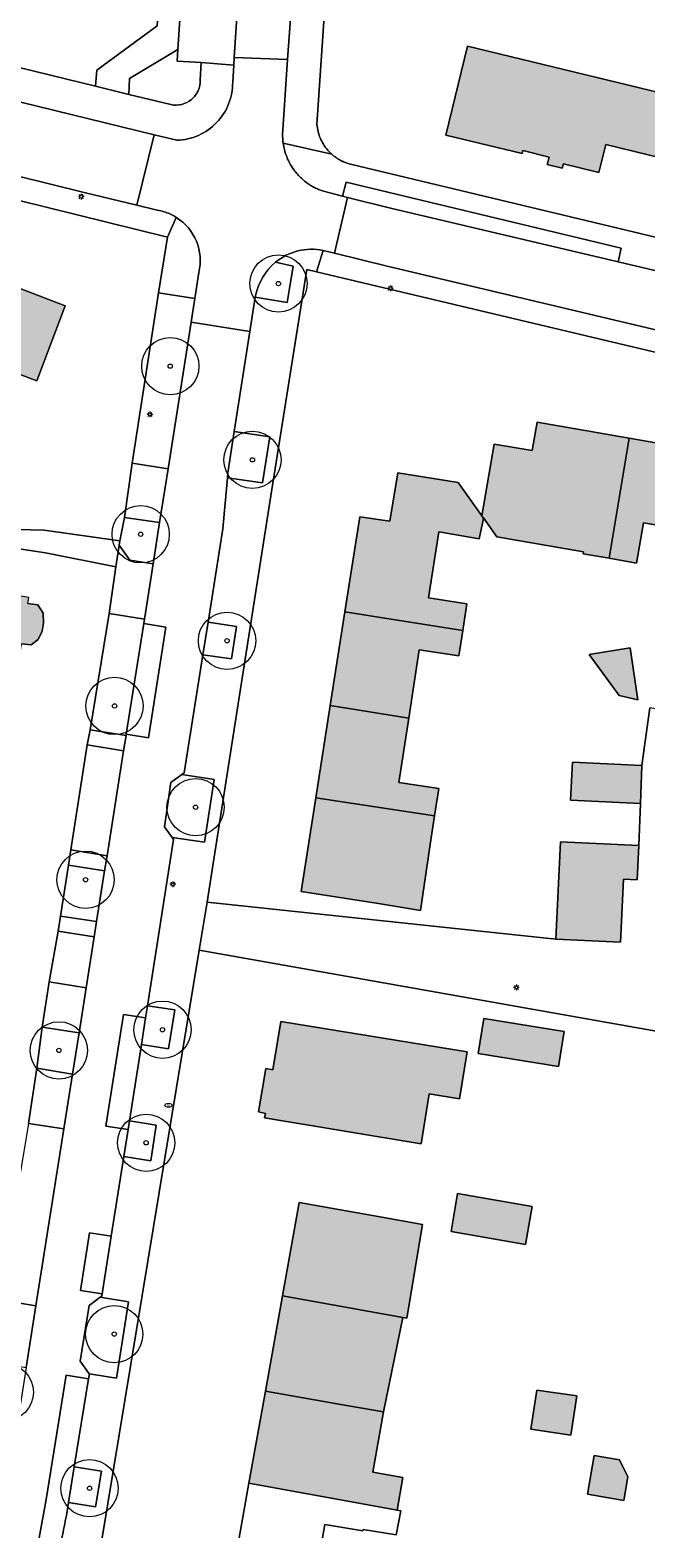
# Model space of a CAD drawing. Header units: metres. Extents: x 187482 to 189800, y 333582 to 335019.
# Tile 36 of 256: x 187926 to 187979, y 333584 to 333716. Entities that reach past the tile are written whole.
import ezdxf
from ezdxf.enums import TextEntityAlignment as Align

# ---------------------------------------------------------------- set-up
doc = ezdxf.new("R2010")
doc.units = ezdxf.units.M
doc.layers.get('0').update_dxf_attribs({"color": 252, "lineweight": 18})
for name, color, linetype, lineweight in [('B-WE-GR-BEPLANTING_CULTUUR_HEESTERS-GV', 252, 'Continuous', 18), ('B-WE-GR-BOOM-S', 252, 'Continuous', 18), ('B-WE-IE-MEUBILAIR-S', 252, 'Continuous', 18), ('B-WE-OG-BEBOUWING-GV', 252, 'Continuous', 18), ('B-WE-OG-TERREIN_BEGROEID-GV', 252, 'Continuous', 18), ('B-WE-OG-TERREIN_ERF-GV', 252, 'Continuous', 18), ('B-WE-VH-GESLOTENVERHARDING_ASFALT-GV', 252, 'Continuous', 18), ('B-WE-VH-HALFVERHARDING-GV', 252, 'Continuous', 18), ('B-WE-VH-OPENVERHARDING_BETONSTRAATSTEEN-GV', 252, 'Continuous', 18), ('B-WE-VH-OPENVERHARDING_TEGEL-GV', 252, 'Continuous', 18)]:
    doc.layers.add(name, color=color, linetype=linetype, lineweight=lineweight)
doc.layers.add('B-WE-OG-BEBOUWING-V', color=7, linetype='Continuous', lineweight=18, true_color=0xf0f0f0)
doc.styles.add('NLCS-ISO', font='NLCS-ISO.ttf')

# ---------------------------------------------------------------- blocks, each defined once
blk = doc.blocks.new('SIE-MEUBILAIR_PAAL_LICHTMAST-SO')
for points in [[(-0.62, 0), (-1, 0)], [(-0.71, 0.71), (-0.44, 0.44)], [(0, 1), (0, 0.62)], [(0.44, 0.44), (0.71, 0.71)], [(1, 0), (0.62, 0)], [(-0.71, -0.71), (-0.44, -0.44)], [(0, -0.62), (0, -1)], [(0.44, -0.44), (0.71, -0.71)]]:
    blk.add_lwpolyline(points)
blk.add_circle((0, 0), 0.5)
blk = doc.blocks.new('SIE-MEUBILAIR_PUT_BRANDKRAAN-SO')
blk.add_ellipse((0, 0), major_axis=(1.25, 0), ratio=0.54)
at = {"style": 'NLCS-ISO'}
blk.add_text('bk', height=0.75, dxfattribs=at).set_placement((0.03, 0), align=Align.MIDDLE_CENTER)
blk = doc.blocks.new('SGR-BOOM_GBKN-SO')
at = {"color": 0, "linetype": 'ByBlock', "lineweight": 18}
for radius in [2, 0.15]:
    blk.add_circle((0, 0), radius, dxfattribs=at)

msp = doc.modelspace()

# ---------------------------------------------------------------- hatches: boundary and pattern name
at = {"layer": 'B-WE-OG-BEBOUWING-V'}
h = msp.add_hatch(color=256, dxfattribs=at)
h.dxf.hatch_style = 1
h.paths.add_polyline_path([(187961.849, 333706.353), (187968.5, 333704.753), (187968.572, 333705.014), (187970.849, 333704.446), (187970.695, 333703.794), (187971.999, 333703.487), (187972.103, 333703.874), (187975.192, 333703.105), (187975.798, 333705.558), (187983.07, 333703.77), (187984.39, 333709.138), (187963.73, 333714.133)], flags=17)
h = msp.add_hatch(color=256, dxfattribs=at)
h.dxf.hatch_style = 1
h.paths.add_polyline_path([(187917.124, 333684.53), (187919.336, 333683.669), (187920.541, 333687.014), (187926.117, 333684.918), (187928.585, 333691.486), (187920.854, 333694.434)], flags=17)
h = msp.add_hatch(color=256, dxfattribs=at)
h.dxf.hatch_style = 1
h.paths.add_polyline_path([(187964.971, 333673.14), (187965.119, 333672.93), (187965.131, 333672.987), (187966.289, 333671.328), (187973.864, 333670.017), (187973.831, 333669.826), (187976.085, 333669.441), (187977.84, 333679.92), (187969.81, 333681.327), (187969.374, 333678.843), (187966.057, 333679.399)], flags=17)
h = msp.add_hatch(color=256, dxfattribs=at)
h.dxf.hatch_style = 1
h.paths.add_polyline_path([(187976.085, 333669.441), (187978.49, 333669.03), (187979.09, 333672.539), (187984.735, 333671.572), (187985.991, 333678.493), (187977.84, 333679.92)], flags=17)
h = msp.add_hatch(color=256, dxfattribs=at)
h.dxf.hatch_style = 1
h.paths.add_polyline_path([(187965.119, 333672.93), (187964.971, 333673.14), (187962.921, 333676.046), (187957.646, 333676.891), (187956.934, 333672.694), (187954.316, 333673.059), (187953.023, 333664.784), (187963.313, 333663.158), (187963.67, 333665.476), (187960.323, 333665.981), (187961.217, 333671.758), (187964.76, 333671.143)], flags=17)
h = msp.add_hatch(color=256, dxfattribs=at)
h.dxf.hatch_style = 1
h.paths.add_polyline_path([(187924.125, 333657.841), (187924.774, 333661.976), (187925.636, 333661.88), (187926.247, 333662.361), (187926.599, 333663.071), (187926.718, 333663.787), (187926.672, 333664.647), (187926.201, 333665.395), (187925.328, 333665.502), (187925.411, 333666.029), (187922.575, 333666.475), (187923.241, 333670.475), (187917.418, 333670.431), (187916.926, 333667.34), (187918.527, 333667.111), (187917.609, 333661.254), (187914.119, 333661.734), (187913.767, 333659.508)], flags=17)
h = msp.add_hatch(color=256, dxfattribs=at)
h.dxf.hatch_style = 1
h.paths.add_polyline_path([(187958.598, 333655.504), (187959.517, 333661.468), (187962.971, 333660.943), (187963.313, 333663.158), (187953.023, 333664.784), (187951.745, 333656.602)], flags=17)
h = msp.add_hatch(color=256, dxfattribs=at)
h.dxf.hatch_style = 1
h.paths.add_polyline_path([(187977.93, 333661.625), (187974.353, 333661.053), (187976.978, 333657.476), (187978.592, 333657.095)], flags=17)
h = msp.add_hatch(color=256, dxfattribs=at)
h.dxf.hatch_style = 1
h.paths.add_polyline_path([(187950.486, 333648.54), (187960.851, 333646.965), (187961.218, 333649.35), (187957.732, 333649.88), (187958.598, 333655.504), (187951.745, 333656.602)], flags=17)
h = msp.add_hatch(color=256, dxfattribs=at)
h.dxf.hatch_style = 1
h.paths.add_polyline_path([(187978.828, 333648.044), (187978.964, 333651.356), (187972.889, 333651.654), (187972.726, 333648.344)], flags=17)
h = msp.add_hatch(color=256, dxfattribs=at)
h.dxf.hatch_style = 1
h.paths.add_polyline_path([(187960.851, 333646.965), (187950.486, 333648.54), (187949.211, 333640.376), (187956.138, 333639.293), (187959.612, 333638.72), (187960.47, 333644.482)], flags=17)
h = msp.add_hatch(color=256, dxfattribs=at)
h.dxf.hatch_style = 1
h.paths.add_polyline_path([(187971.452, 333636.208), (187977.088, 333635.948), (187977.342, 333641.452), (187978.555, 333641.397), (187978.677, 333644.379), (187971.843, 333644.694)], flags=17)
h = msp.add_hatch(color=256, dxfattribs=at)
h.dxf.hatch_style = 1
h.paths.add_polyline_path([(187946.742, 333624.816), (187946.11, 333624.919), (187945.482, 333621.136), (187946.098, 333621.004), (187946.016, 333620.623), (187959.694, 333618.342), (187960.394, 333622.717), (187963.029, 333622.292), (187963.685, 333626.387), (187947.427, 333629.029)], flags=17)
h = msp.add_hatch(color=256, dxfattribs=at)
h.dxf.hatch_style = 1
h.paths.add_polyline_path([(187965.169, 333629.286), (187964.672, 333626.227), (187971.68, 333625.088), (187972.177, 333628.148)], flags=17)
h = msp.add_hatch(color=256, dxfattribs=at)
h.dxf.hatch_style = 1
h.paths.add_polyline_path([(187947.578, 333605.085), (187958.071, 333603.204), (187958.419, 333603.142), (187959.813, 333611.306), (187955.941, 333612.001), (187949.043, 333613.24)], flags=17)
h = msp.add_hatch(color=256, dxfattribs=at)
h.dxf.hatch_style = 1
h.paths.add_polyline_path([(187968.785, 333609.569), (187969.361, 333612.876), (187962.865, 333614.008), (187962.289, 333610.701)], flags=17)
h = msp.add_hatch(color=256, dxfattribs=at)
h.dxf.hatch_style = 1
h.paths.add_polyline_path([(187946.084, 333596.766), (187953.158, 333595.521), (187956.392, 333594.952), (187958.071, 333603.204), (187947.578, 333605.085)], flags=17)
h = msp.add_hatch(color=256, dxfattribs=at)
h.dxf.hatch_style = 1
h.paths.add_polyline_path([(187946.084, 333596.766), (187944.643, 333588.744), (187957.579, 333586.394), (187958.079, 333589.236), (187955.467, 333589.695), (187956.392, 333594.952), (187953.158, 333595.521)], flags=17)
h = msp.add_hatch(color=256, dxfattribs=at)
h.dxf.hatch_style = 1
h.paths.add_polyline_path([(187969.773, 333596.868), (187969.263, 333593.444), (187972.754, 333592.924), (187973.264, 333596.348)], flags=17)
h = msp.add_hatch(color=256, dxfattribs=at)
h.dxf.hatch_style = 1
h.paths.add_polyline_path([(187977.009, 333590.773), (187974.781, 333591.149), (187974.21, 333587.771), (187977.386, 333587.234), (187977.736, 333589.307)], flags=17)

# ---------------------------------------------------------------- linework, layer by layer
at = {"layer": 'B-WE-GR-BEPLANTING_CULTUUR_HEESTERS-GV', "flags": 128}
for points in [[(187938.434, 333713.853), (187942.574, 333775.654), (187947.467, 333775.289), (187947.511, 333775.956), (187948.361, 333788.435), (187940.66, 333777.025), (187936.635, 333715.903), (187931.355, 333712.045), (187931.254, 333710.634), (187934.142, 333709.928), (187934.203, 333711.319)], [(187953.246, 333700.94), (187956.998, 333699.997), (187976.881, 333695.317), (187977.15, 333696.493), (187953.129, 333702.254), (187952.816, 333701.048)]]:
    msp.add_lwpolyline(points, close=True, dxfattribs=at)
for points in [[(187938.434, 333713.853), (187934.203, 333711.319), (187934.142, 333709.928), (187937.81, 333709.032)], [(187940.391, 333711.191), (187940.482, 333712.698), (187938.364, 333712.809), (187938.434, 333713.853)]]:
    msp.add_lwpolyline(points, dxfattribs=at)
at = {"layer": 'B-WE-GR-BEPLANTING_CULTUUR_HEESTERS-GV'}
for points in [[(187939.627, 333709.482, 0.1137271), (187940.206, 333710.248)], [(187940.206, 333710.248, 0.1134694), (187940.391, 333711.191)], [(187937.81, 333709.032, 0.1135465), (187938.77, 333709.047)], [(187938.77, 333709.047, 0.1130745), (187939.627, 333709.482)]]:
    msp.add_lwpolyline(points, format="xyb", dxfattribs=at)
at = {"layer": 'B-WE-OG-BEBOUWING-GV', "flags": 128}
for points in [[(187961.849, 333706.353), (187968.5, 333704.753), (187968.572, 333705.014), (187970.849, 333704.446), (187970.695, 333703.794), (187971.999, 333703.487), (187972.103, 333703.874), (187975.192, 333703.105), (187975.798, 333705.558), (187983.07, 333703.77), (187984.39, 333709.138), (187963.73, 333714.133)], [(187917.124, 333684.53), (187919.336, 333683.669), (187920.541, 333687.014), (187926.117, 333684.918), (187928.585, 333691.486), (187920.854, 333694.434)], [(187964.971, 333673.14), (187965.119, 333672.93), (187965.131, 333672.987), (187966.289, 333671.328), (187973.864, 333670.017), (187973.831, 333669.826), (187976.085, 333669.441), (187977.84, 333679.92), (187969.81, 333681.327), (187969.374, 333678.843), (187966.057, 333679.399)], [(187976.085, 333669.441), (187978.49, 333669.03), (187979.09, 333672.539), (187984.735, 333671.572), (187985.991, 333678.493), (187977.84, 333679.92)], [(187965.119, 333672.93), (187964.971, 333673.14), (187962.921, 333676.046), (187957.646, 333676.891), (187956.934, 333672.694), (187954.316, 333673.059), (187953.023, 333664.784), (187963.313, 333663.158), (187963.67, 333665.476), (187960.323, 333665.981), (187961.217, 333671.758), (187964.76, 333671.143)], [(187924.125, 333657.841), (187924.774, 333661.976), (187925.636, 333661.88), (187926.247, 333662.361), (187926.599, 333663.071), (187926.718, 333663.787), (187926.672, 333664.647), (187926.201, 333665.395), (187925.328, 333665.502), (187925.411, 333666.029), (187922.575, 333666.475), (187923.241, 333670.475), (187917.418, 333670.431), (187916.926, 333667.34), (187918.527, 333667.111), (187917.609, 333661.254), (187914.119, 333661.734), (187913.767, 333659.508)], [(187958.598, 333655.504), (187959.517, 333661.468), (187962.971, 333660.943), (187963.313, 333663.158), (187953.023, 333664.784), (187951.745, 333656.602)], [(187977.93, 333661.625), (187974.353, 333661.053), (187976.978, 333657.476), (187978.592, 333657.095)], [(187950.486, 333648.54), (187960.851, 333646.965), (187961.218, 333649.35), (187957.732, 333649.88), (187958.598, 333655.504), (187951.745, 333656.602)], [(187978.828, 333648.044), (187978.964, 333651.356), (187972.889, 333651.654), (187972.726, 333648.344)], [(187960.851, 333646.965), (187950.486, 333648.54), (187949.211, 333640.376), (187956.138, 333639.293), (187959.612, 333638.72), (187960.47, 333644.482)], [(187971.452, 333636.208), (187977.088, 333635.948), (187977.342, 333641.452), (187978.555, 333641.397), (187978.677, 333644.379), (187971.843, 333644.694)], [(187946.742, 333624.816), (187946.11, 333624.919), (187945.482, 333621.136), (187946.098, 333621.004), (187946.016, 333620.623), (187959.694, 333618.342), (187960.394, 333622.717), (187963.029, 333622.292), (187963.685, 333626.387), (187947.427, 333629.029)], [(187965.169, 333629.286), (187964.672, 333626.227), (187971.68, 333625.088), (187972.177, 333628.148)], [(187947.578, 333605.085), (187958.071, 333603.204), (187958.419, 333603.142), (187959.813, 333611.306), (187955.941, 333612.001), (187949.043, 333613.24)], [(187968.785, 333609.569), (187969.361, 333612.876), (187962.865, 333614.008), (187962.289, 333610.701)], [(187946.084, 333596.766), (187953.158, 333595.521), (187956.392, 333594.952), (187958.071, 333603.204), (187947.578, 333605.085)], [(187946.084, 333596.766), (187944.643, 333588.744), (187957.579, 333586.394), (187958.079, 333589.236), (187955.467, 333589.695), (187956.392, 333594.952), (187953.158, 333595.521)], [(187969.773, 333596.868), (187969.263, 333593.444), (187972.754, 333592.924), (187973.264, 333596.348)], [(187977.009, 333590.773), (187974.781, 333591.149), (187974.21, 333587.771), (187977.386, 333587.234), (187977.736, 333589.307)]]:
    msp.add_lwpolyline(points, close=True, dxfattribs=at)
at = {"layer": 'B-WE-OG-BEBOUWING-GV'}
msp.add_lwpolyline([(187944.643, 333588.744), (187943.785, 333583.97)], dxfattribs=at)
at = {"layer": 'B-WE-OG-BEBOUWING-GV', "flags": 128}
msp.add_lwpolyline([(187951.064, 333583.97), (187951.27, 333585.147), (187954.586, 333584.57), (187954.608, 333584.697), (187957.487, 333584.228), (187957.901, 333586.336), (187957.579, 333586.394), (187944.643, 333588.744)], dxfattribs=at)
at = {"layer": 'B-WE-OG-TERREIN_BEGROEID-GV', "flags": 128}
msp.add_lwpolyline([(187911.449, 333715.475), (187931.254, 333710.634), (187931.355, 333712.045), (187936.635, 333715.903), (187940.66, 333777.025), (187922.24, 333749.735)], dxfattribs=at)
for points in [[(187939.918, 333692.107), (187936.746, 333692.602), (187934.456, 333677.752), (187937.586, 333677.242), (187939.613, 333690.062)], [(187933.927, 333654.086), (187935.453, 333663.742), (187935.514, 333664.131), (187932.426, 333664.615), (187930.772, 333654.486), (187933.91, 333653.982)], [(187929.09, 333643.999), (187932.25, 333643.476), (187933.697, 333652.636), (187930.509, 333653.157)], [(187928.194, 333638.222), (187931.347, 333637.764), (187932.042, 333642.159), (187928.884, 333642.673)], [(187931.132, 333636.403), (187927.98, 333636.894), (187927.204, 333632.492), (187930.43, 333631.962)], [(187926.137, 333624.941), (187929.242, 333624.443), (187929.811, 333628.048), (187926.587, 333628.528)], [(187922.792, 333604.762), (187923.779, 333604.598), (187926.045, 333604.221), (187928.487, 333619.668), (187925.398, 333620.139)]]:
    msp.add_lwpolyline(points, close=True, dxfattribs=at)
at = {"layer": 'B-WE-OG-TERREIN_ERF-GV', "flags": 128}
for points in [[(187955.203, 333775.404), (187950.582, 333707.293)], [(187953.521, 333703.828), (188007.844, 333690.84), (188010.873, 333690.116), (188021.756, 333687.514), (188021.817, 333687.499), (188021.879, 333687.485), (188021.94, 333687.473), (188022.002, 333687.461), (188022.064, 333687.451), (188022.127, 333687.442), (188022.189, 333687.435), (188022.252, 333687.429)], [(188005.616, 333681.372), (187950.529, 333694.451), (187949.71, 333694.634), (187946.74, 333675.992), (187944.008, 333658.597), (187941.239, 333640.94), (187940.99, 333639.435), (187971.452, 333636.208), (187971.843, 333644.694), (187978.677, 333644.379), (187978.828, 333648.044), (187972.726, 333648.344), (187972.889, 333651.654), (187978.964, 333651.356), (187979.642, 333656.387)], [(187984.735, 333671.572), (187979.09, 333672.539), (187978.49, 333669.03), (187976.085, 333669.441), (187973.831, 333669.826), (187973.864, 333670.017), (187966.289, 333671.328), (187965.131, 333672.987), (187965.119, 333672.93), (187964.76, 333671.143), (187961.217, 333671.758), (187960.323, 333665.981), (187963.67, 333665.476), (187963.313, 333663.158), (187962.971, 333660.943), (187959.517, 333661.468), (187958.598, 333655.504), (187957.732, 333649.88), (187961.218, 333649.35), (187960.851, 333646.965), (187960.47, 333644.482), (187959.612, 333638.72), (187956.138, 333639.293), (187949.211, 333640.376), (187950.486, 333648.54), (187951.745, 333656.602), (187953.023, 333664.784), (187954.316, 333673.059), (187956.934, 333672.694), (187957.646, 333676.891), (187962.921, 333676.046), (187964.971, 333673.14), (187966.057, 333679.399), (187969.374, 333678.843), (187969.81, 333681.327), (187977.84, 333679.92), (187985.991, 333678.493)], [(187980.704, 333628.098), (187940.299, 333635.251), (187931.82, 333583.97)], [(187943.785, 333583.97), (187944.643, 333588.744), (187946.084, 333596.766), (187947.578, 333605.085), (187949.043, 333613.24), (187955.941, 333612.001), (187959.813, 333611.306), (187958.419, 333603.142), (187958.071, 333603.204), (187956.392, 333594.952), (187955.467, 333589.695), (187958.079, 333589.236), (187957.579, 333586.394), (187957.901, 333586.336), (187957.487, 333584.228), (187954.608, 333584.697), (187954.586, 333584.57), (187951.27, 333585.147), (187951.064, 333583.97)]]:
    msp.add_lwpolyline(points, dxfattribs=at)
for points in [[(187984.39, 333709.138), (187983.07, 333703.77), (187975.798, 333705.558), (187975.192, 333703.105), (187972.103, 333703.874), (187971.999, 333703.487), (187970.695, 333703.794), (187970.849, 333704.446), (187968.572, 333705.014), (187968.5, 333704.753), (187961.849, 333706.353), (187963.73, 333714.133)], [(187920.854, 333694.434), (187928.585, 333691.486), (187926.117, 333684.918), (187920.541, 333687.014), (187919.336, 333683.669), (187917.124, 333684.53), (187915.126, 333679.435), (187912.434, 333680.491), (187911.873, 333682.14), (187912.076, 333684.566), (187914.177, 333685.608), (187914.59, 333686.69), (187912.325, 333687.554), (187909.574, 333688.603), (187912.129, 333695.299), (187912.949, 333697.449)], [(187905.293, 333661.197), (187905.881, 333664.419), (187906.794, 333670.741), (187917.418, 333670.431), (187923.241, 333670.475), (187926.882, 333669.919), (187933.03, 333668.707), (187933.308, 333670.59), (187933.381, 333670.964), (187926.759, 333671.897), (187921.97, 333672.012), (187921.968, 333671.824), (187912.157, 333671.878), (187912.284, 333672.244), (187909.097, 333672.32), (187906.108, 333672.619), (187904.198, 333661.187)], [(187977.93, 333661.625), (187978.592, 333657.095), (187976.978, 333657.476), (187974.353, 333661.053)], [(187978.964, 333651.356), (187978.828, 333648.044), (187978.677, 333644.379), (187978.555, 333641.397), (187977.342, 333641.452), (187977.088, 333635.948), (187971.452, 333636.208), (187940.99, 333639.435), (187940.299, 333635.251), (187980.704, 333628.098), (187982.473, 333630.356), (187983.334, 333636.665), (187983.448, 333636.959), (187986.277, 333640.879), (187986.422, 333641.718), (187987.032, 333645.41), (187987.669, 333649.272), (187987.816, 333650.443), (187986.728, 333650.673), (187987.539, 333654.89), (187986.538, 333655.232), (187983.419, 333655.754), (187979.642, 333656.387)], [(187945.482, 333621.136), (187946.11, 333624.919), (187946.742, 333624.816), (187947.427, 333629.029), (187963.685, 333626.387), (187963.029, 333622.292), (187960.394, 333622.717), (187959.694, 333618.342), (187946.016, 333620.623), (187946.098, 333621.004)], [(187971.68, 333625.088), (187964.672, 333626.227), (187965.169, 333629.286), (187972.177, 333628.148)], [(187962.865, 333614.008), (187969.361, 333612.876), (187968.785, 333609.569), (187962.289, 333610.701)], [(187969.773, 333596.868), (187973.264, 333596.348), (187972.754, 333592.924), (187969.263, 333593.444)], [(187977.009, 333590.773), (187977.736, 333589.307), (187977.386, 333587.234), (187974.21, 333587.771), (187974.781, 333591.149)]]:
    msp.add_lwpolyline(points, close=True, dxfattribs=at)
at = {"layer": 'B-WE-OG-TERREIN_ERF-GV'}
for points in [[(187921.97, 333672.012), (187926.759, 333671.897), (187933.381, 333670.964), (187933.776, 333672.995), (187934.456, 333677.752), (187936.746, 333692.602), (187937.521, 333697.46), (187898.538, 333707.081)], [(187925.398, 333620.139), (187926.137, 333624.941), (187926.587, 333628.528), (187927.204, 333632.492), (187927.98, 333636.894), (187928.194, 333638.222), (187928.884, 333642.673), (187929.09, 333643.999), (187930.509, 333653.157), (187930.772, 333654.486), (187932.426, 333664.615), (187933.03, 333668.707), (187926.882, 333669.919), (187923.241, 333670.475)], [(187925.328, 333665.502), (187926.201, 333665.395), (187926.672, 333664.647), (187926.718, 333663.787), (187926.599, 333663.071), (187926.247, 333662.361), (187925.636, 333661.88), (187924.774, 333661.976)]]:
    msp.add_lwpolyline(points, dxfattribs=at)
for points in [[(187950.582, 333707.293, 0.077589), (187950.869, 333706.121)], [(187950.869, 333706.121, 0.0777542), (187951.499, 333705.092)], [(187951.499, 333705.092, 0.0202623), (187951.687, 333704.886)], [(187951.687, 333704.886, 0.0127094), (187951.889, 333704.693)], [(187951.889, 333704.693, 0.0287733), (187952.256, 333704.405)], [(187952.256, 333704.405, 0.0309355), (187952.654, 333704.163)], [(187952.654, 333704.163, 0.0299014), (187953.077, 333703.97)], [(187953.077, 333703.97, 0.0312195), (187953.521, 333703.828)]]:
    msp.add_lwpolyline(points, format="xyb", dxfattribs=at)
at = {"layer": 'B-WE-VH-GESLOTENVERHARDING_ASFALT-GV', "flags": 128}
for points in [[(187947.467, 333775.289), (187943.365, 333713.145), (187948.024, 333712.97), (187948.242, 333716.149), (187952.249, 333774.917)], [(187994.314, 333691.213), (187989.762, 333692.285), (187981.584, 333694.21), (187976.881, 333695.317), (187956.998, 333699.997), (187953.246, 333700.94), (187952.106, 333696.076), (187956.724, 333694.922), (188006.055, 333683.236), (188018.443, 333680.301), (188019.634, 333685.215), (188011.136, 333687.232), (188007.214, 333688.163), (188006.176, 333688.409)], [(187935.453, 333663.742), (187933.927, 333654.086), (187935.885, 333653.777), (187937.388, 333663.436)], [(187935.253, 333627.021), (187935.617, 333629.333), (187933.684, 333629.637), (187932.154, 333619.906), (187934.084, 333619.602), (187934.202, 333620.349)], [(187931.827, 333605.27), (187932.617, 333610.287), (187930.711, 333610.587), (187929.939, 333605.567)]]:
    msp.add_lwpolyline(points, close=True, dxfattribs=at)
for points in [[(187947.603, 333706.829), (187948.024, 333712.97), (187943.365, 333713.145), (187943.321, 333712.485), (187943.223, 333710.998)], [(187894.105, 333709.485), (187897.869, 333709.182), (187898.458, 333709.209), (187899.77, 333708.885), (187930.252, 333701.363), (187934.844, 333700.245), (187936.361, 333706.406), (187910.33, 333712.757)], [(187938.336, 333705.924), (187936.361, 333706.406), (187934.844, 333700.245), (187936.522, 333699.836)], [(187951.118, 333696.314), (187952.106, 333696.076), (187953.246, 333700.94), (187952.816, 333701.048), (187951.149, 333701.467)], [(187940.259, 333694.385), (187939.918, 333692.107), (187939.613, 333690.062), (187944.725, 333689.248), (187945.201, 333692.222), (187945.226, 333692.374)], [(187926.325, 333583.97), (187926.937, 333587.307), (187928.69, 333598.158), (187930.641, 333597.841), (187930.712, 333598.276), (187930.702, 333598.289), (187929.915, 333599.393), (187930.679, 333604.241), (187931.659, 333604.968), (187931.795, 333605.07), (187931.827, 333605.27), (187929.939, 333605.567), (187930.711, 333610.587), (187932.617, 333610.287), (187933.712, 333617.24), (187934.084, 333619.602), (187932.154, 333619.906), (187933.684, 333629.637), (187935.617, 333629.333), (187935.784, 333630.392), (187938.069, 333644.903), (187937.93, 333645.094), (187937.264, 333646.008), (187937.834, 333649.87), (187938.771, 333650.568), (187938.997, 333650.737), (187940.619, 333661.01), (187941.071, 333663.872), (187942.355, 333672.007), (187942.759, 333676.477), (187942.798, 333676.904), (187943.362, 333680.518), (187944.725, 333689.248), (187939.613, 333690.062), (187937.586, 333677.242), (187936.846, 333672.555), (187936.279, 333668.97), (187935.514, 333664.131), (187935.453, 333663.742), (187937.388, 333663.436), (187935.885, 333653.777), (187933.927, 333654.086), (187933.91, 333653.982), (187933.697, 333652.636), (187932.25, 333643.476), (187932.042, 333642.159), (187931.347, 333637.764), (187931.132, 333636.403), (187930.43, 333631.962), (187929.811, 333628.048)], [(187929.811, 333628.048), (187929.242, 333624.443), (187928.487, 333619.668), (187926.045, 333604.221), (187925.196, 333598.846), (187923.621, 333588.883), (187923.413, 333587.563), (187923.393, 333587.44)], [(187928.89, 333587.061), (187929.392, 333590.153), (187930.641, 333597.841), (187928.69, 333598.158), (187926.937, 333587.307), (187926.325, 333583.97)], [(187928.705, 333585.922), (187928.89, 333587.061)]]:
    msp.add_lwpolyline(points, dxfattribs=at)
at = {"layer": 'B-WE-VH-GESLOTENVERHARDING_ASFALT-GV'}
for points in [[(187943.223, 333710.998, -0.0980145), (187942.872, 333709.089)], [(187942.872, 333709.089, -0.0977768), (187941.822, 333707.457)], [(187940.23, 333706.346, -0.0972613), (187938.336, 333705.924)], [(187941.822, 333707.457, -0.097312), (187940.23, 333706.346)], [(187947.584, 333706.247, -0.0137688), (187947.586, 333706.538)], [(187947.586, 333706.538, -0.0173239), (187947.603, 333706.829)], [(187947.6, 333705.957, -0.0137513), (187947.584, 333706.247)], [(187947.632, 333705.667, -0.0136272), (187947.6, 333705.957)], [(187947.915, 333704.552, -0.0562905), (187947.632, 333705.667)], [(187948.439, 333703.528, -0.0544276), (187947.915, 333704.552)], [(187949.051, 333702.77, -0.0480957), (187948.439, 333703.528)], [(187949.794, 333702.14, -0.0474399), (187949.051, 333702.77)], [(187950.113, 333701.935, -0.0153701), (187949.794, 333702.14)], [(187950.447, 333701.754, -0.0212172), (187950.113, 333701.935)], [(187950.793, 333701.597, -0.0211271), (187950.447, 333701.754)], [(187951.149, 333701.467, -0.0166811), (187950.793, 333701.597)], [(187936.522, 333699.836, -0.0282551), (187937.08, 333699.724)], [(187937.08, 333699.724, -0.0278065), (187937.621, 333699.549)], [(187937.621, 333699.549, -0.0804324), (187938.298, 333699.18)], [(187938.298, 333699.18, -0.3264522), (187940.259, 333694.385)], [(187946.969, 333695.279, -0.2238671), (187951.118, 333696.314)], [(187945.226, 333692.374, -0.1738382), (187946.969, 333695.279)], [(187928.316, 333583.97, 0.0017898), (187928.705, 333585.922)]]:
    msp.add_lwpolyline(points, format="xyb", dxfattribs=at)
at = {"layer": 'B-WE-VH-HALFVERHARDING-GV', "flags": 128}
msp.add_lwpolyline([(187945.226, 333692.374), (187945.201, 333692.222), (187947.993, 333691.775), (187948.157, 333692.802), (187948.497, 333694.934), (187946.969, 333695.279)], dxfattribs=at)
at = {"layer": 'B-WE-VH-HALFVERHARDING-GV'}
msp.add_lwpolyline([(187946.969, 333695.279, 0.1738382), (187945.226, 333692.374)], format="xyb", dxfattribs=at)
at = {"layer": 'B-WE-VH-HALFVERHARDING-GV', "flags": 128}
for points in [[(187942.759, 333676.477), (187945.826, 333676.028), (187946.464, 333680.04), (187943.362, 333680.518), (187942.798, 333676.904)], [(187933.308, 333670.59), (187934.237, 333669.277), (187936.279, 333668.97), (187936.846, 333672.555), (187933.776, 333672.995), (187933.381, 333670.964)], [(187940.619, 333661.01), (187943.114, 333660.668), (187943.557, 333663.505), (187941.071, 333663.872)], [(187937.93, 333645.094), (187940.755, 333644.668), (187941.615, 333650.13), (187938.771, 333650.568), (187937.834, 333649.87), (187937.264, 333646.008)], [(187935.617, 333629.333), (187935.253, 333627.021), (187937.606, 333626.649), (187938.163, 333630.047), (187935.784, 333630.392)], [(187934.202, 333620.349), (187934.084, 333619.602), (187933.712, 333617.24), (187936.067, 333616.879), (187936.548, 333619.99), (187935.847, 333620.097)], [(187930.702, 333598.289), (187933.076, 333597.91), (187934.129, 333604.576), (187931.659, 333604.968), (187930.679, 333604.241), (187929.915, 333599.393)], [(187929.392, 333590.153), (187928.89, 333587.061), (187931.253, 333586.667), (187931.765, 333589.776)]]:
    msp.add_lwpolyline(points, close=True, dxfattribs=at)
at = {"layer": 'B-WE-VH-OPENVERHARDING_BETONSTRAATSTEEN-GV', "flags": 128}
msp.add_lwpolyline([(187947.467, 333775.289), (187942.574, 333775.654), (187938.434, 333713.853), (187938.364, 333712.809), (187940.482, 333712.698), (187943.321, 333712.485), (187943.365, 333713.145)], close=True, dxfattribs=at)
at = {"layer": 'B-WE-VH-OPENVERHARDING_TEGEL-GV', "flags": 128}
for points in [[(187952.249, 333774.917), (187948.242, 333716.149), (187948.024, 333712.97), (187947.603, 333706.829)], [(187950.582, 333707.293), (187955.203, 333775.404), (187952.33, 333775.567), (187952.249, 333774.917)], [(187934.142, 333709.928), (187931.254, 333710.634), (187911.449, 333715.475)], [(187910.33, 333712.757), (187936.361, 333706.406), (187938.336, 333705.924)], [(187943.223, 333710.998), (187943.321, 333712.485), (187940.482, 333712.698), (187940.391, 333711.191)], [(187937.81, 333709.032), (187934.142, 333709.928)], [(187936.522, 333699.836), (187934.844, 333700.245), (187930.252, 333701.363), (187899.77, 333708.885), (187898.538, 333707.081), (187937.521, 333697.46)], [(187947.632, 333705.667), (187951.889, 333704.693)], [(187951.889, 333704.693), (187947.632, 333705.667)], [(188025.851, 333686.482), (188022.252, 333687.429), (188022.189, 333687.435), (188022.127, 333687.442), (188022.064, 333687.451), (188022.002, 333687.461), (188021.94, 333687.473), (188021.879, 333687.485), (188021.817, 333687.499), (188021.756, 333687.514), (188010.873, 333690.116), (188007.844, 333690.84), (187953.521, 333703.828)], [(187951.149, 333701.467), (187952.816, 333701.048), (187953.129, 333702.254), (187977.15, 333696.493), (187976.881, 333695.317), (187981.584, 333694.21), (187981.853, 333695.458), (187989.999, 333693.522), (187989.762, 333692.285)], [(187938.298, 333699.18), (187937.521, 333697.46), (187936.746, 333692.602)], [(187937.521, 333697.46), (187938.298, 333699.18)], [(187931.82, 333583.97), (187940.299, 333635.251), (187940.99, 333639.435), (187941.239, 333640.94), (187944.008, 333658.597), (187946.74, 333675.992), (187949.71, 333694.634), (187950.529, 333694.451), (187951.118, 333696.314)], [(188022.574, 333679.323), (188018.443, 333680.301), (188006.055, 333683.236), (187956.724, 333694.922), (187952.106, 333696.076), (187951.118, 333696.314), (187950.529, 333694.451), (188005.616, 333681.372), (188022.137, 333677.484)], [(187946.969, 333695.279), (187948.497, 333694.934), (187948.157, 333692.802), (187947.993, 333691.775), (187945.201, 333692.222), (187944.725, 333689.248), (187943.362, 333680.518), (187946.464, 333680.04), (187945.826, 333676.028), (187942.759, 333676.477), (187942.355, 333672.007), (187941.071, 333663.872), (187943.557, 333663.505), (187943.114, 333660.668), (187940.619, 333661.01), (187938.997, 333650.737), (187938.771, 333650.568), (187941.615, 333650.13), (187940.755, 333644.668), (187937.93, 333645.094), (187938.069, 333644.903), (187935.784, 333630.392), (187938.163, 333630.047), (187937.606, 333626.649), (187935.253, 333627.021), (187934.202, 333620.349), (187935.847, 333620.097), (187936.548, 333619.99), (187936.067, 333616.879), (187933.712, 333617.24), (187932.617, 333610.287)], [(187936.746, 333692.602), (187939.918, 333692.107), (187940.259, 333694.385)], [(187932.617, 333610.287), (187931.827, 333605.27), (187931.795, 333605.07), (187931.659, 333604.968), (187934.129, 333604.576), (187933.076, 333597.91), (187930.702, 333598.289), (187930.712, 333598.276), (187930.641, 333597.841), (187929.392, 333590.153), (187931.765, 333589.776), (187931.253, 333586.667), (187928.89, 333587.061), (187928.705, 333585.922)]]:
    msp.add_lwpolyline(points, dxfattribs=at)
at = {"layer": 'B-WE-VH-OPENVERHARDING_TEGEL-GV'}
for points in [[(187940.206, 333710.248, -0.1137271), (187939.627, 333709.482)], [(187940.391, 333711.191, -0.1134694), (187940.206, 333710.248)], [(187942.872, 333709.089, 0.0980145), (187943.223, 333710.998)], [(187938.77, 333709.047, -0.1135465), (187937.81, 333709.032)], [(187939.627, 333709.482, -0.1130745), (187938.77, 333709.047)], [(187941.822, 333707.457, 0.0977768), (187942.872, 333709.089)], [(187938.336, 333705.924, 0.0972613), (187940.23, 333706.346)], [(187940.23, 333706.346, 0.097312), (187941.822, 333707.457)], [(187947.586, 333706.538, 0.0137688), (187947.584, 333706.247)], [(187947.603, 333706.829, 0.0173239), (187947.586, 333706.538)], [(187950.869, 333706.121, -0.077589), (187950.582, 333707.293)], [(187947.584, 333706.247, 0.0137513), (187947.6, 333705.957)], [(187947.6, 333705.957, 0.0136272), (187947.632, 333705.667)], [(187947.632, 333705.667, 0.0562905), (187947.915, 333704.552)], [(187951.499, 333705.092, -0.0777542), (187950.869, 333706.121)], [(187951.687, 333704.886, -0.0202623), (187951.499, 333705.092)], [(187947.915, 333704.552, 0.0544276), (187948.439, 333703.528)], [(187951.889, 333704.693, -0.0127094), (187951.687, 333704.886)], [(187952.256, 333704.405, -0.0287733), (187951.889, 333704.693)], [(187952.654, 333704.163, -0.0309355), (187952.256, 333704.405)], [(187953.077, 333703.97, -0.0299014), (187952.654, 333704.163)], [(187953.521, 333703.828, -0.0312195), (187953.077, 333703.97)], [(187948.439, 333703.528, 0.0480957), (187949.051, 333702.77)], [(187949.051, 333702.77, 0.0474399), (187949.794, 333702.14)], [(187949.794, 333702.14, 0.0153701), (187950.113, 333701.935)], [(187950.113, 333701.935, 0.0212172), (187950.447, 333701.754)], [(187950.447, 333701.754, 0.0211271), (187950.793, 333701.597)], [(187950.793, 333701.597, 0.0166811), (187951.149, 333701.467)], [(187937.08, 333699.724, 0.0282551), (187936.522, 333699.836)], [(187937.621, 333699.549, 0.0278065), (187937.08, 333699.724)], [(187938.298, 333699.18, 0.0804324), (187937.621, 333699.549)], [(187940.259, 333694.385, 0.3264522), (187938.298, 333699.18)], [(187951.118, 333696.314, 0.2238671), (187946.969, 333695.279)], [(187928.705, 333585.922, -0.0017898), (187928.316, 333583.97)]]:
    msp.add_lwpolyline(points, format="xyb", dxfattribs=at)
at = {"layer": 'B-WE-VH-OPENVERHARDING_TEGEL-GV', "flags": 128}
for points in [[(187937.586, 333677.242), (187934.456, 333677.752), (187933.776, 333672.995), (187936.846, 333672.555)], [(187933.308, 333670.59), (187933.03, 333668.707), (187932.426, 333664.615), (187935.514, 333664.131), (187936.279, 333668.97), (187934.237, 333669.277)], [(187933.91, 333653.982), (187930.772, 333654.486), (187930.509, 333653.157), (187933.697, 333652.636)], [(187928.884, 333642.673), (187932.042, 333642.159), (187932.25, 333643.476), (187929.09, 333643.999)], [(187931.347, 333637.764), (187928.194, 333638.222), (187927.98, 333636.894), (187931.132, 333636.403)], [(187927.204, 333632.492), (187926.587, 333628.528), (187929.811, 333628.048), (187930.43, 333631.962)], [(187929.242, 333624.443), (187926.137, 333624.941), (187925.398, 333620.139), (187928.487, 333619.668)], [(187921.852, 333599.357), (187925.196, 333598.846), (187926.045, 333604.221), (187923.779, 333604.598), (187922.792, 333604.762)]]:
    msp.add_lwpolyline(points, close=True, dxfattribs=at)

# ---------------------------------------------------------------- block references
at = {"layer": 'B-WE-GR-BOOM-S', "xscale": 1.25, "yscale": 1.25, "zscale": 1.25}
for p in [(187947.218, 333693.416), (187937.777, 333686.209), (187944.945, 333678.036), (187935.191, 333671.537), (187942.732, 333662.248), (187932.907, 333656.561), (187939.986, 333647.723), (187930.382, 333641.397), (187937.095, 333628.31), (187928.05, 333626.504), (187935.668, 333618.44), (187932.885, 333601.747), (187923.324, 333596.681), (187930.726, 333588.298)]:
    msp.add_blockref('SGR-BOOM_GBKN-SO', p, dxfattribs=at)
at = {"layer": 'B-WE-IE-MEUBILAIR-S', "xscale": 0.25, "yscale": 0.25, "zscale": 0.25}
for name, p in [('SIE-MEUBILAIR_PAAL_LICHTMAST-SO', (187930, 333701)), ('SIE-MEUBILAIR_PAAL_LICHTMAST-SO', (187957, 333693)), ('SIE-MEUBILAIR_PAAL_LICHTMAST-SO', (187936, 333682)), ('SIE-MEUBILAIR_PAAL_LICHTMAST-SO', (187938, 333641)), ('SIE-MEUBILAIR_PAAL_LICHTMAST-SO', (187968, 333632)), ('SIE-MEUBILAIR_PUT_BRANDKRAAN-SO', (187937.619, 333621.71))]:
    msp.add_blockref(name, p, dxfattribs=at)

doc.saveas('drawing.dxf')
